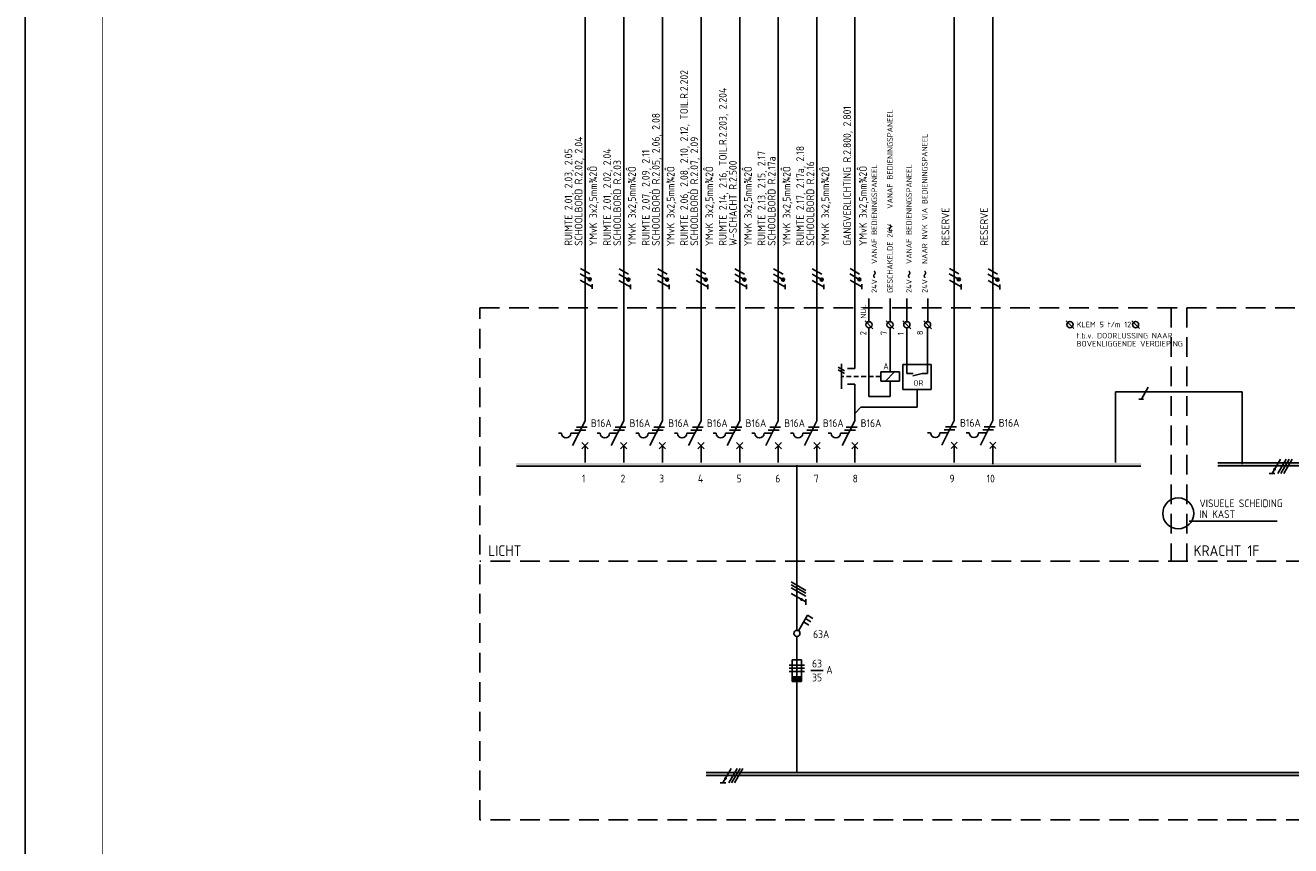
# Model space of a CAD drawing. Header units: millimetres. Extents: x 0 to 1189, y 0 to 841.
# Tile 2 of 8: x 0 to 409, y 339 to 605. Entities that reach past the tile are written whole.
import ezdxf
from ezdxf.enums import TextEntityAlignment as Align

# ---------------------------------------------------------------- set-up
doc = ezdxf.new("R2010")
doc.units = ezdxf.units.MM
doc.linetypes.add('HIDDEN', pattern=[9.525, 6.35, -3.175])
doc.layers.get('0').update_dxf_attribs({"linetype": 'CONTINUOUS'})
for name, color, linetype in [('1', 7, 'CONTINUOUS'), ('40', 1, 'CONTINUOUS'), ('70', 1, 'CONTINUOUS'), ('71', 2, 'CONTINUOUS'), ('73', 4, 'CONTINUOUS'), ('LIJN025', 10, 'CONTINUOUS'), ('LIJN035', 50, 'CONTINUOUS'), ('LIJN050', 90, 'CONTINUOUS'), ('TEKST18', 210, 'CONTINUOUS'), ('TEKST25', 10, 'CONTINUOUS'), ('TEKST35', 50, 'CONTINUOUS'), ('TEKST50', 90, 'CONTINUOUS')]:
    doc.layers.add(name, color=color, linetype=linetype)
doc.styles.add('5_0', font='iso.shx')
doc.styles.add('ISO', font='ISO.SHX')
doc.styles.add('NEN', font='iso.shx')
doc.styles.add('ROMAND', font='romand')
doc.styles.get("Standard").update_dxf_attribs({"font": 'iso.shx'})

# ---------------------------------------------------------------- blocks, each defined once
blk = doc.blocks.new('RWS075')
at = {"layer": '71'}
blk.add_line((2, 0), (0, -2), dxfattribs=at)
blk = doc.blocks.new('RWS023', base_point=(227, 181))
at = {"layer": '40', "style": 'NEN'}
blk.add_text('~', height=5, dxfattribs=at).set_placement((223.5, 179.5))
blk = doc.blocks.new('A0')
at = {"layer": 'LIJN025'}
blk.add_lwpolyline([(1189, 841), (1189, 0), (0, 0), (0, 841)], close=True, dxfattribs=at)
at = {"layer": 'LIJN050', "const_width": 0.2}
blk.add_lwpolyline([(1184, 836), (25, 836), (25, 5), (1184, 5)], close=True, dxfattribs=at)
at = {"layer": 'TEKST25', "style": 'ROMAND', "width": 2.899115}
blk.add_attdef('STATUS', text='', height=2.5, dxfattribs=at).set_placement((1143, 71.5), (1182, 71.5), align=Align.FIT)
at = {"layer": 'TEKST25', "style": 'ISO'}
for tag, p in [('E', (1144.25, 66)), ('NAAM-E', (1155.75, 66)), ('DATUM-E', (1174, 66)), ('D', (1144.25, 61)), ('NAAM-D', (1155.75, 61)), ('DATUM-D', (1174, 61)), ('C', (1144.25, 56)), ('NAAM-C', (1155.75, 56)), ('DATUM-C', (1174, 56)), ('B', (1144.25, 51)), ('NAAM-B', (1155.75, 51)), ('DATUM-B', (1174, 51)), ('A', (1144.25, 46)), ('NAAM-A', (1155.75, 46)), ('DATUM-A', (1174, 46))]:
    blk.add_attdef(tag, text='', height=2.5, dxfattribs=at).set_placement(p, align=Align.CENTER)
for tag, p in [('DATUM', (1021.75, 36.25)), ('SCHAAL', (1057, 36.25)), ('GETEKEND', (1087.25, 36.25)), ('GECONTOL.', (1122, 36.25)), ('FORMAAT', (1152.25, 28.25))]:
    blk.add_attdef(tag, p, '', height=2.5, dxfattribs=at)
at = {"layer": 'TEKST35', "style": 'ISO'}
for tag, p in [('PROJECT', (1023.5, 72.5)), ('PLAATS', (1023.5, 63.5)), ('INSTALLATIE-REGEL1', (1023.5, 52.5)), ('INSTALLATIE-REGEL2', (1023.5, 43.5))]:
    blk.add_attdef(tag, p, '', height=4, dxfattribs=at)
blk.add_attdef('PROJ.NR.', text='', height=4, dxfattribs=at).set_placement((1170, 23), align=Align.CENTER)
at = {"layer": 'TEKST50', "style": 'ISO'}
blk.add_attdef('FILE-NAAM', text='', height=5, dxfattribs=at).set_placement((1162.5, 7.5), align=Align.CENTER)

msp = doc.modelspace()

# ---------------------------------------------------------------- linework, layer by layer
at = {"color": 10}
for p, q in [((405.79, 464.48), (403.08, 459.79)), ((407.66, 464.48), (404.96, 459.79)), ((408.6, 464.48), (405.89, 459.79)), ((408.6, 464.48), (405.89, 459.79)), ((409.54, 464.48), (406.83, 459.79)), ((404.02, 459.79), (402.14, 459.79)), ((247.64, 424.76), (252.33, 422.05)), ((247.64, 423.82), (252.33, 421.12)), ((247.64, 423.82), (252.33, 421.12)), ((247.64, 422.89), (252.33, 420.18)), ((247.64, 421.01), (252.33, 418.3)), ((252.33, 419.24), (252.33, 417.37)), ((228.24, 364.49), (225.54, 359.81)), ((230.12, 364.49), (227.41, 359.81)), ((231.06, 364.49), (228.35, 359.81)), ((231.06, 364.49), (228.35, 359.81)), ((231.99, 364.49), (229.29, 359.81)), ((226.47, 359.81), (224.6, 359.81))]:
    msp.add_line(p, q, dxfattribs=at)
for p, q in [((408.6, 464.48), (405.89, 459.79)), ((247.64, 423.82), (252.33, 421.12)), ((231.06, 364.49), (228.35, 359.81))]:
    msp.add_line(p, q)
at = {"color": 10, "const_width": 0.469}
for points in [[(404.1, 461.08, 1), (403.69, 461.32, 1)], [(251.04, 419.32, 1), (250.81, 418.91, 1)], [(226.55, 361.1, 1), (226.15, 361.33, 1)]]:
    msp.add_lwpolyline(points, format="xyb", close=True, dxfattribs=at)
at = {"layer": '1', "color": 1}
for p, q in [((182.39, 522.65), (179.4, 524.38)), ((182.47, 524.38), (179.44, 526.13)), ((194.89, 522.55), (191.9, 524.28)), ((194.97, 524.28), (191.94, 526.03)), ((207.39, 522.55), (204.4, 524.28)), ((207.47, 524.28), (204.44, 526.03)), ((219.89, 522.55), (216.9, 524.28)), ((219.97, 524.28), (216.94, 526.03)), ((232.39, 522.55), (229.4, 524.28)), ((232.47, 524.28), (229.44, 526.03)), ((244.89, 522.55), (241.9, 524.28)), ((244.97, 524.28), (241.94, 526.03)), ((257.39, 522.55), (254.4, 524.28)), ((257.47, 524.28), (254.44, 526.03)), ((269.6, 522.62), (266.61, 524.35)), ((269.67, 524.34), (266.64, 526.09)), ((301.72, 522.64), (298.73, 524.37)), ((301.8, 524.36), (298.77, 526.11)), ((314.22, 522.54), (311.23, 524.27)), ((314.3, 524.26), (311.27, 526.01)), ((183.22, 520.22), (179.43, 522.4)), ((195.72, 520.12), (191.93, 522.3)), ((208.22, 520.12), (204.43, 522.3)), ((220.72, 520.12), (216.93, 522.3)), ((233.22, 520.12), (229.43, 522.3)), ((245.72, 520.12), (241.93, 522.3)), ((258.22, 520.12), (254.43, 522.3)), ((270.42, 520.18), (266.64, 522.37)), ((302.55, 520.2), (298.76, 522.39)), ((315.05, 520.1), (311.26, 522.29)), ((262.83, 494.17), (264.83, 493.01)), ((262.83, 493.37), (264.83, 492.21)), ((363.01, 487.72), (360.82, 483.93)), ((246.95, 397.86), (251.95, 397.86)), ((251.95, 397.86), (246.95, 397.86)), ((246.95, 396.86), (251.95, 396.86)), ((246.95, 395.86), (251.95, 395.86))]:
    msp.add_line(p, q, dxfattribs=at)
at = {"layer": '1', "color": 1, "linetype": 'HIDDEN', "ltscale": 0.25}
msp.add_line((276.56, 491.16), (263.83, 491.16), dxfattribs=at)
at = {"layer": '1', "color": 2}
for p, q in [((276.58, 492.68), (276.58, 489.68)), ((276.58, 492.68), (282.58, 492.68)), ((282.58, 492.68), (282.58, 489.68)), ((282.58, 489.68), (276.58, 489.68)), ((176.93, 468.86), (180.95, 476.9)), ((189.43, 468.86), (193.45, 476.9)), ((201.93, 468.86), (205.95, 476.9)), ((214.43, 468.86), (218.45, 476.9)), ((226.93, 468.86), (230.95, 476.9)), ((239.43, 468.86), (243.45, 476.9)), ((251.93, 468.86), (255.95, 476.9)), ((264.14, 468.86), (268.16, 476.9)), ((296.27, 468.95), (300.28, 476.98)), ((308.77, 468.95), (312.78, 476.98)), ((172.35, 472.86), (173.35, 472.86)), ((176.35, 472.86), (178.93, 472.86)), ((184.85, 472.86), (185.85, 472.86)), ((188.85, 472.86), (191.43, 472.86)), ((197.35, 472.86), (198.35, 472.86)), ((201.35, 472.86), (203.93, 472.86)), ((209.85, 472.86), (210.85, 472.86)), ((213.85, 472.86), (216.43, 472.86)), ((222.35, 472.86), (223.35, 472.86)), ((226.35, 472.86), (228.93, 472.86)), ((234.85, 472.86), (235.85, 472.86)), ((238.85, 472.86), (241.43, 472.86)), ((247.35, 472.86), (248.35, 472.86)), ((251.35, 472.86), (253.93, 472.86)), ((259.56, 472.86), (260.56, 472.86)), ((263.56, 472.86), (266.14, 472.86)), ((291.69, 472.95), (292.69, 472.95)), ((295.69, 472.95), (298.28, 472.95)), ((304.19, 472.95), (305.19, 472.95)), ((308.19, 472.95), (310.77, 472.95)), ((247.95, 392.61), (247.95, 399.61)), ((247.95, 399.61), (250.95, 399.61)), ((250.95, 399.61), (250.95, 392.61)), ((250.95, 394.11), (247.95, 394.11)), ((250.95, 393.86), (247.95, 393.86)), ((250.95, 393.61), (247.95, 393.61)), ((250.95, 393.36), (247.95, 393.36)), ((250.95, 393.11), (247.95, 393.11)), ((250.95, 392.86), (247.95, 392.86)), ((250.95, 392.61), (247.95, 392.61))]:
    msp.add_line(p, q, dxfattribs=at)
at = {"layer": '1', "color": 1}
for centre in [(182.47, 522.63), (194.97, 522.53), (207.47, 522.53), (219.97, 522.53), (232.47, 522.53), (244.97, 522.53), (257.47, 522.53), (269.67, 522.59), (301.8, 522.61), (314.3, 522.51)]:
    msp.add_circle(centre, 0.5, dxfattribs=at)
at = {"layer": '1', "color": 2}
for centre in [(174.85, 472.86), (187.35, 472.86), (199.85, 472.86), (212.35, 472.86), (224.85, 472.86), (237.35, 472.86), (249.85, 472.86), (262.06, 472.86), (294.19, 472.95), (306.69, 472.95)]:
    msp.add_arc(centre, 1.5, 180, 0, dxfattribs=at)
at = {"layer": '70'}
for p, q in [((183.21, 519.5), (183.21, 521.06)), ((195.71, 519.4), (195.71, 520.96)), ((208.21, 519.4), (208.21, 520.96)), ((220.71, 519.4), (220.71, 520.96)), ((233.21, 519.4), (233.21, 520.96)), ((245.71, 519.4), (245.71, 520.96)), ((258.21, 519.4), (258.21, 520.96)), ((270.41, 519.47), (270.41, 521.02)), ((302.54, 519.49), (302.54, 521.04)), ((302.54, 519.3), (302.54, 520.86)), ((315.04, 519.39), (315.04, 520.94)), ((361.51, 483.93), (359.96, 483.93)), ((178.18, 474.86), (181.68, 474.86)), ((190.68, 474.86), (194.18, 474.86)), ((203.18, 474.86), (206.68, 474.86)), ((215.68, 474.86), (219.18, 474.86)), ((228.18, 474.86), (231.68, 474.86)), ((240.68, 474.86), (244.18, 474.86)), ((253.18, 474.86), (256.68, 474.86)), ((265.39, 474.86), (268.89, 474.86)), ((297.52, 474.95), (301.02, 474.95)), ((310.02, 474.95), (313.52, 474.95)), ((177.68, 473.86), (181.18, 473.86)), ((190.18, 473.86), (193.68, 473.86)), ((202.68, 473.86), (206.18, 473.86)), ((215.18, 473.86), (218.68, 473.86)), ((227.68, 473.86), (231.18, 473.86)), ((240.18, 473.86), (243.68, 473.86)), ((252.68, 473.86), (256.18, 473.86)), ((264.89, 473.86), (268.39, 473.86)), ((297.02, 473.95), (300.52, 473.95)), ((309.52, 473.95), (313.02, 473.95)), ((253.96, 396.13), (257.96, 396.13))]:
    msp.add_line(p, q, dxfattribs=at)
at = {"layer": '70', "const_width": 0.5}
for points in [[(182.47, 522.88, 1), (182.47, 522.38, 1)], [(194.97, 522.78, 1), (194.97, 522.28, 1)], [(207.47, 522.78, 1), (207.47, 522.28, 1)], [(219.97, 522.78, 1), (219.97, 522.28, 1)], [(232.47, 522.78, 1), (232.47, 522.28, 1)], [(244.97, 522.78, 1), (244.97, 522.28, 1)], [(257.47, 522.78, 1), (257.47, 522.28, 1)], [(269.67, 522.84, 1), (269.67, 522.34, 1)], [(301.8, 522.86, 1), (301.8, 522.36, 1)], [(314.3, 522.76, 1), (314.3, 522.26, 1)]]:
    msp.add_lwpolyline(points, format="xyb", close=True, dxfattribs=at)
at = {"layer": '71'}
for p, q in [((274.01, 506.67), (271.51, 509.17)), ((280.79, 506.67), (278.29, 509.17)), ((286.24, 506.67), (283.74, 509.17)), ((292.94, 506.67), (290.44, 509.17)), ((338.99, 506.74), (336.49, 509.24)), ((360.19, 506.74), (357.69, 509.24)), ((263.83, 495.27), (263.83, 487.27)), ((292.84, 495.1), (283.74, 495.1)), ((283.74, 495.1), (283.74, 487)), ((292.84, 487), (292.84, 495.1)), ((268.16, 493.77), (265.83, 493.77)), ((289.98, 492.18), (286.88, 491.42)), ((268.16, 488.77), (265.83, 488.77)), ((283.74, 487), (292.84, 487)), ((179.95, 467.86), (181.95, 469.86)), ((181.95, 467.86), (179.95, 469.86)), ((192.45, 467.86), (194.45, 469.86)), ((194.45, 467.86), (192.45, 469.86)), ((204.95, 467.86), (206.95, 469.86)), ((206.95, 467.86), (204.95, 469.86)), ((217.45, 467.86), (219.45, 469.86)), ((219.45, 467.86), (217.45, 469.86)), ((229.95, 467.86), (231.95, 469.86)), ((231.95, 467.86), (229.95, 469.86)), ((242.45, 467.86), (244.45, 469.86)), ((244.45, 467.86), (242.45, 469.86)), ((254.95, 467.86), (256.95, 469.86)), ((256.95, 467.86), (254.95, 469.86)), ((267.16, 467.86), (269.16, 469.86)), ((269.16, 467.86), (267.16, 469.86)), ((301.28, 467.95), (299.28, 469.95)), ((299.28, 467.95), (301.28, 469.95)), ((313.78, 467.95), (311.78, 469.95)), ((311.78, 467.95), (313.78, 469.95)), ((249.96, 408.98), (252.85, 414)), ((252.85, 414), (254.59, 413)), ((251.6, 411.84), (253.34, 410.84)), ((252.23, 412.92), (253.96, 411.92))]:
    msp.add_line(p, q, dxfattribs=at)
for centre in [(272.76, 507.92), (279.54, 507.92), (284.99, 507.92), (291.69, 507.92), (337.74, 507.99), (358.94, 507.99), (249.45, 408.12)]:
    msp.add_circle(centre, 1, dxfattribs=at)
at = {"layer": '73'}
for p, q in [((385.56, 463.28), (1021.69, 463.55)), ((385.56, 462.28), (1021.69, 462.4)), ((158.8, 462.25), (360.69, 462.25)), ((220.08, 363.18), (585.08, 363.18)), ((220.08, 362.18), (585.08, 362.18))]:
    msp.add_line(p, q, dxfattribs=at)
for points in [[(360.69, 462.25), (360.69, 463.25), (158.8, 462.25), (158.8, 463.25)], [(1021.69, 462.25), (1021.69, 463.55), (385.56, 462.28), (385.56, 463.28)], [(585.08, 362.18), (585.08, 363.18), (220.08, 362.18), (220.08, 363.18)]]:
    msp.add_solid(points, dxfattribs=at)
at = {"layer": 'LIJN025', "linetype": 'HIDDEN'}
for p, q in [((146.95, 513.45), (1052.14, 513.45)), ((146.95, 347.9), (146.95, 513.45)), ((370.49, 513.45), (370.49, 431.45)), ((375.49, 513.45), (375.49, 431.45)), ((1052.14, 431.45), (146.95, 431.45)), ((1052.14, 347.9), (146.95, 347.9))]:
    msp.add_line(p, q, dxfattribs=at)
at = {"layer": 'LIJN025'}
for p, q in [((281.06, 492.68), (278.06, 489.68)), ((376.24, 444.45), (404.74, 444.45))]:
    msp.add_line(p, q, dxfattribs=at)
at = {"layer": 'LIJN035'}
for p, q in [((180.95, 476.9), (180.95, 689.44)), ((193.45, 476.9), (193.45, 689.44)), ((205.95, 476.9), (205.95, 689.44)), ((218.45, 476.9), (218.45, 689.44)), ((230.95, 476.9), (230.95, 689.44)), ((243.45, 476.9), (243.45, 689.44)), ((255.95, 476.9), (255.95, 689.44)), ((268.16, 493.77), (268.16, 688.77)), ((300.28, 476.98), (300.28, 689.53)), ((312.78, 476.98), (312.78, 689.53)), ((272.72, 508.89), (272.72, 516.42)), ((279.56, 508.92), (279.56, 516.42)), ((285, 508.89), (285, 516.42)), ((291.74, 508.89), (291.74, 516.42)), ((272.71, 484.79), (272.71, 506.92)), ((279.56, 492.68), (279.56, 506.92)), ((285.01, 492.18), (285.01, 506.92)), ((291.71, 492.18), (291.71, 506.92)), ((285.01, 492.18), (286.99, 492.18)), ((289.98, 492.18), (291.71, 492.18)), ((268.16, 476.9), (268.16, 488.77)), ((279.58, 489.68), (279.58, 484.79)), ((288.32, 481.29), (288.32, 487)), ((272.71, 484.79), (279.58, 484.79)), ((352.43, 486.2), (393.43, 486.2)), ((352.43, 463.45), (352.43, 486.2)), ((393.43, 462.85), (393.43, 486.2)), ((270.16, 481.29), (288.32, 481.29)), ((180.95, 463.45), (180.95, 468.95)), ((193.45, 463.45), (193.45, 468.95)), ((205.95, 463.45), (205.95, 468.95)), ((218.45, 463.45), (218.45, 468.95)), ((230.95, 463.45), (230.95, 468.95)), ((243.45, 463.45), (243.45, 468.95)), ((255.95, 463.45), (255.95, 468.95)), ((268.16, 463.45), (268.16, 468.95)), ((300.28, 463.45), (300.28, 468.95)), ((312.78, 468.95), (312.78, 462.88)), ((249.45, 409.12), (249.45, 462.52)), ((249.45, 407.12), (249.45, 363.02)), ((249.45, 363.15), (249.45, 362.95))]:
    msp.add_line(p, q, dxfattribs=at)
msp.add_circle((372.74, 446.95), 5, dxfattribs=at)

# ---------------------------------------------------------------- block references
at = {"layer": 'LIJN025'}
msp.add_blockref('A0', (0, 0), dxfattribs=at)
at = {"layer": 'LIJN035', "rotation": 90}
for p in [(280.72, 541.19), (275.66, 526.18), (286.88, 526.18), (291.97, 526.18)]:
    msp.add_blockref('RWS023', p, dxfattribs=at)
at = {"layer": 'TEKST25'}
msp.add_blockref('RWS075', (268.16, 481.29), dxfattribs=at)

# ---------------------------------------------------------------- texts
at = {"layer": '40', "style": 'NEN'}
for s, height, p in [('RUIMTE 2.06, 2.08, 2.10, 2.12, TOIL.R.2.202', 2.5, (214.23, 533.47)), ('RUIMTE 2.14, 2.16, TOIL.R.2.203, 2.204', 2.5, (226.73, 533.47)), ('GANGVERLICHTING R.2.800, 2.801', 2.5, (266.94, 533.48)), ('SCHOOLBORD R.2.05, 2.06, 2.08', 2.5, (205.13, 533.47)), ('SCHOOLBORD R.2.02, 2.04', 2.5, (180.13, 533.47)), ('SCHOOLBORD R.2.07, 2.09', 2.5, (217.53, 533.47)), ('RUIMTE 2.01, 2.03, 2.05', 2.5, (176.83, 533.47)), ('RUIMTE 2.01, 2.02, 2.04', 2.5, (189.33, 533.47)), ('RUIMTE 2.07, 2.09, 2.11', 2.5, (201.83, 533.47)), ('RUIMTE 2.13, 2.15, 2.17', 2.5, (239.24, 533.47)), ('RUIMTE 2.17, 2.17a, 2.18', 2.5, (251.75, 533.47)), ('SCHOOLBORD R.2.03', 2.5, (192.63, 533.47)), ('W-SCHACHT R.2.500', 2.5, (230.03, 533.47)), ('SCHOOLBORD R.2.17a', 2.5, (242.54, 533.47)), ('SCHOOLBORD R.2.16', 2.5, (255.05, 533.47)), (' YMvK 3x2,5mm¾2Ô', 2.5, (184.83, 531.97)), (' YMvK 3x2,5mm¾2Ô', 2.5, (197.39, 531.89)), (' YMvK 3x2,5mm¾2Ô', 2.5, (209.89, 531.89)), (' YMvK 3x2,5mm¾2Ô', 2.5, (222.39, 531.89)), (' YMvK 3x2,5mm¾2Ô', 2.5, (234.89, 531.89)), (' YMvK 3x2,5mm¾2Ô', 2.5, (247.39, 531.89)), (' YMvK 3x2,5mm¾2Ô', 2.5, (259.89, 531.89)), (' YMvK 3x2,5mm¾2Ô', 2.5, (272.07, 531.98)), ('RESERVE', 2.5, (298.72, 533.48)), ('RESERVE', 2.5, (311.22, 533.48)), ('2', 2, (271.88, 504.55)), ('7', 2, (278.58, 504.59)), ('1', 2, (284.03, 504.59)), ('8', 2, (290.25, 504.58))]:
    msp.add_text(s, height=height, rotation=90, dxfattribs=at).set_placement(p)
for s, height, p in [('A', 2, (277.37, 493.54)), ('OR', 1.8, (287.11, 488.2)), ('B16A', 2.5, (182.86, 474.87)), ('B16A', 2.5, (195.36, 474.87)), ('B16A', 2.5, (207.86, 474.87)), ('B16A', 2.5, (220.36, 474.87)), ('B16A', 2.5, (232.86, 474.87)), ('B16A', 2.5, (245.36, 474.87)), ('B16A', 2.5, (257.86, 474.87)), ('B16A', 2.5, (270.07, 474.87)), ('B16A', 2.5, (302.2, 474.96)), ('B16A', 2.5, (314.7, 474.96)), ('A', 2.5, (258.96, 395.13))]:
    msp.add_text(s, height=height, dxfattribs=at).set_placement(p)
for s, p in [('63', (255.96, 397.13)), ('35', (255.96, 392.63))]:
    msp.add_text(s, height=2.5, dxfattribs=at).set_placement(p, align=Align.CENTER)
at = {"layer": 'TEKST18', "style": 'NEN'}
for s, p in [('GESCHAKELDE 24V    VANAF BEDIENINGSPANEEL', (280.43, 518.23)), ('24V    NAAR NVK VIA BEDIENINGSPANEEL', (291.68, 518.23)), ('24V    VANAF BEDIENINGSPANEEL', (275.38, 518.23)), ('24V    VANAF BEDIENINGSPANEEL', (286.6, 518.23)), ('NUL', (271.84, 509.88))]:
    msp.add_text(s, height=1.8, rotation=90, dxfattribs=at).set_placement(p)
at = {"layer": 'TEKST18'}
for s, p in [('KLEM 5 t/m 12', (339.87, 507.11)), ('t.b.v. DOORLUSSING NAAR', (339.87, 503.51)), ('BOVENLIGGENDE VERDIEPING', (339.87, 500.91))]:
    msp.add_text(s, height=1.8, dxfattribs=at).set_placement(p)
at = {"layer": 'TEKST25', "style": '5_0'}
for s, p in [('1', (179.95, 456.95)), ('2', (192.45, 456.95)), ('3', (204.95, 456.95)), ('4', (217.45, 456.95)), ('5', (229.95, 456.95)), ('6', (242.45, 456.95)), ('7', (254.95, 456.95)), ('8', (267.48, 456.95)), ('9', (298.78, 456.95)), ('10', (310.78, 456.95)), ('VISUELE SCHEIDING', (379.61, 448.95)), ('IN KAST', (379.61, 445.45)), ('63A', (254.7, 406.62))]:
    msp.add_text(s, height=2.5, dxfattribs=at).set_placement(p)
at = {"layer": 'TEKST35', "linetype": 'HIDDEN', "style": 'ISO'}
for s, p in [('LICHT', (149.63, 433.14)), ('KRACHT 1F', (377.67, 433.14))]:
    msp.add_text(s, height=3.5, dxfattribs=at).set_placement(p)

doc.saveas('drawing.dxf')
